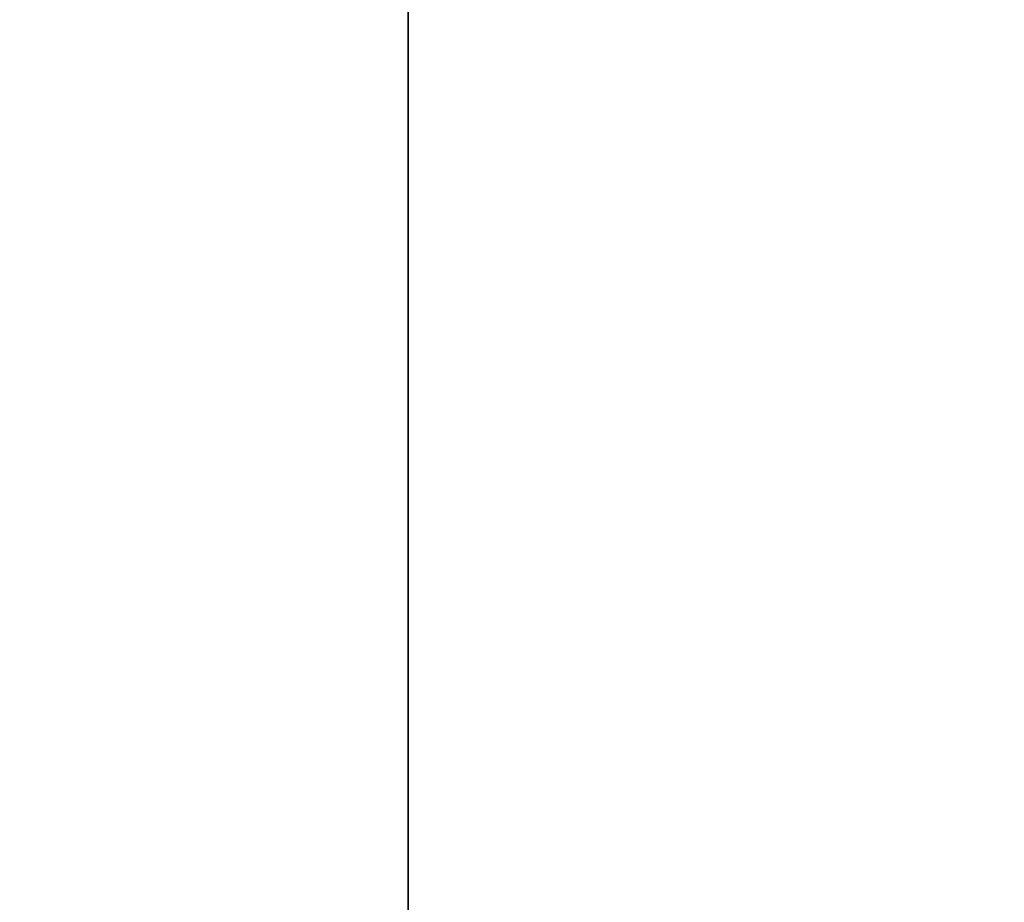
# Model space of a CAD drawing. Header units: millimetres. Extents: x 0 to 800, y -45 to 73.
# Tile 89 of 96: x 62.5535 to 62.6483, y 27.7052 to 27.7901. Entities that reach past the tile are written whole.
import ezdxf

# ---------------------------------------------------------------- set-up
doc = ezdxf.new("R2010")
doc.units = ezdxf.units.MM
doc.header["$LTSCALE"] = 65.185185
doc.layers.add('40', color=7, linetype='CONTINUOUS')
doc.layers.add('41', color=7, linetype='CONTINUOUS')

msp = doc.modelspace()

# ---------------------------------------------------------------- linework, layer by layer
at = {"layer": '40', "color": 44, "linetype": 'Continuous', "true_color": 0x8c7500}
for points in [[(62.590907, 54.7, -214.837389), (57.171154, -44.7, -206.078584), (57.171154, 54.7, -206.078584), (62.590907, 54.7, -214.837389)], [(62.590907, -44.7, -214.837389), (57.171154, -44.7, -206.078584), (62.590907, 54.7, -214.837389), (62.590907, -44.7, -214.837389)], [(68.234384, -44.7, -223.453744), (62.590907, -44.7, -214.837389), (68.234384, 54.7, -223.453744), (68.234384, -44.7, -223.453744)], [(68.234384, 54.7, -223.453744), (62.590907, -44.7, -214.837389), (62.590907, 54.7, -214.837389), (68.234384, 54.7, -223.453744)]]:
    msp.add_3dface(points, dxfattribs=at)
at = {"layer": '41', "color": 44, "linetype": 'Continuous', "true_color": 0x8c7500}
for points in [[(62.38872, 54.7, 214.519518), (68.024079, -44.7, 223.141184), (68.024079, 54.7, 223.141184), (62.38872, 54.7, 214.519518)], [(62.38872, -44.7, 214.519518), (68.024079, -44.7, 223.141184), (62.38872, 54.7, 214.519518), (62.38872, -44.7, 214.519518)]]:
    msp.add_3dface(points, dxfattribs=at)

doc.saveas('drawing.dxf')
